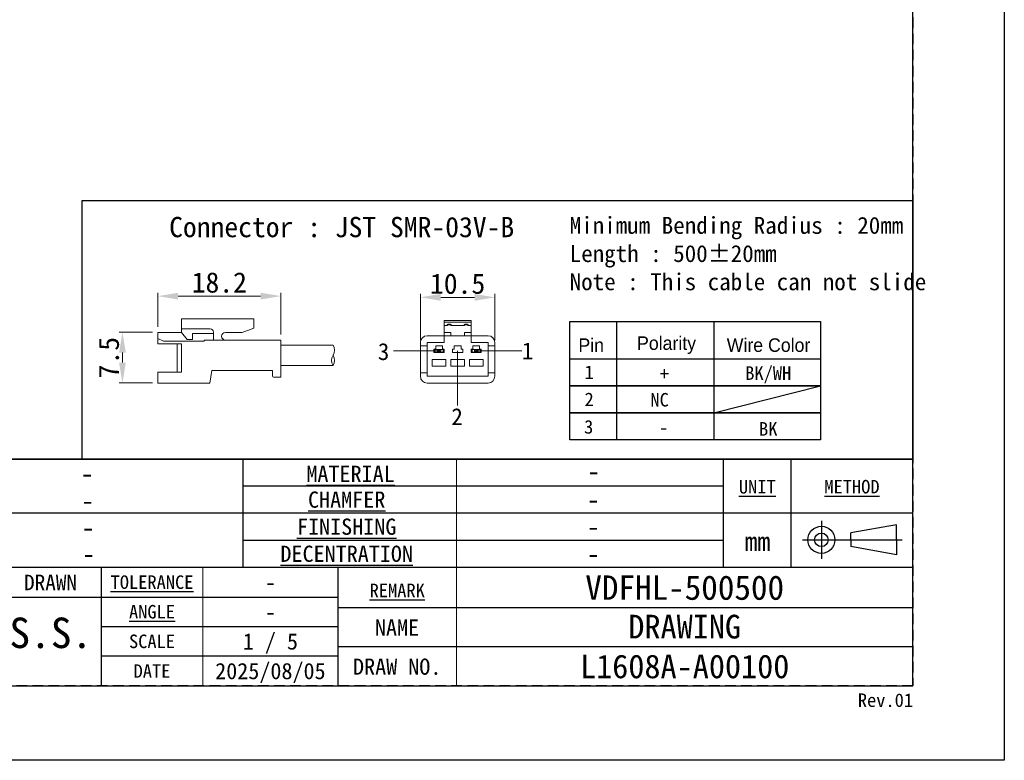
# Model space of a CAD drawing. Header units: millimetres. Extents: x 0 to 420, y 0 to 297.
# Tile 3 of 9: x 274 to 420, y 0 to 109. Entities that reach past the tile are written whole.
import ezdxf
from ezdxf.enums import TextEntityAlignment as Align

# ---------------------------------------------------------------- set-up
doc = ezdxf.new("R2010")
doc.units = ezdxf.units.MM
doc.header["$LTSCALE"] = 0.25
doc.linetypes.add('HIDDEN', pattern=[9.525, 6.35, -3.175])
for name, color, linetype, lineweight in [('CABLE 3P', 7, 'Continuous', 20), ('DIMENSION', 6, 'Continuous', 15), ('TXT1', 5, 'Continuous', 20)]:
    doc.layers.add(name, color=color, linetype=linetype, lineweight=lineweight)
doc.layers.add('FORM', color=252, linetype='Continuous')
doc.layers.add('PAPER', color=254, linetype='Continuous', plot=False)
doc.styles.add('(TNK)aSS', font='txt', dxfattribs={"width": 0.75, "oblique": 15, "height": 3.5})
doc.styles.get("Standard").update_dxf_attribs({"font": 'arial.ttf'})
doc.styles.add('takachi1', font='msgothic.ttc', dxfattribs={"height": 2.5})
doc.styles.add('VS Standard', font='msgothic.ttc', dxfattribs={"height": 3})
doc.styles.add('VS Standard(小)', font='msgothic.ttc', dxfattribs={"height": 2.4})
doc.dimstyles.new('TMIZO', dxfattribs={"dimscale": 0, "dimtxt": 3.5, "dimasz": 3, "dimexe": 0.5, "dimexo": 0.8, "dimgap": 0.5, "dimtad": 3, "dimtoh": 1, "dimdec": 1, "dimrnd": 0.005, "dimdsep": 46, "dimtxsty": '(TNK)aSS', "dimcen": 0, "dimclrd": 5, "dimclre": 5, "dimclrt": 5, "dimaunit": 1, "dimadec": 0, "dimazin": 2, "dimtfac": 1, "dimtdec": 1, "dimtmove": 0, "dimatfit": 3, "dimfxl": 1, "dimtzin": 0, "dimlwd": -1, "dimlwe": -1, "dimarcsym": 0})

# ---------------------------------------------------------------- blocks, each defined once
blk = doc.blocks.new('表題欄金物用_ver3.0')
at = {"layer": 'FORM', "color": 0}
for p, q in [((-11, 44.5), (-191, 44.5)), ((-110, 28.49), (-110, 44.5)), ((-39, 28.49), (-39, 44.5)), ((-29, 28.49), (-29, 44.5)), ((-11, 28.5), (-11, 44.5)), ((-39, 40.5), (-110, 40.5)), ((-110, 28.49), (-110, 40.5)), ((-11, 28.5), (-11, 40.5)), ((-39, 36.5), (-191, 36.5)), ((-11, 36.5), (-191, 36.5)), ((-24.54, 35.38), (-24.54, 29.78)), ((-13.42, 34.8), (-20.21, 33.59)), ((-20.21, 32.58), (-20.21, 33.59)), ((-13.42, 32.58), (-13.42, 34.8)), ((-39, 32.5), (-110, 32.5)), ((-27.34, 32.58), (-12.62, 32.58)), ((-20.21, 32.58), (-20.21, 31.57)), ((-13.42, 32.58), (-13.42, 30.35)), ((-13.42, 30.35), (-20.21, 31.57)), ((-11, 28.5), (-191, 28.5)), ((-131, 28.5), (-131, 11)), ((-96, 11), (-96, 28.5)), ((-11, 11), (-11, 28.5)), ((-191, 24.12), (-96, 24.12)), ((-131, 24.12), (-96, 24.12)), ((-96, 22.6), (-11, 22.6)), ((-131, 19.75), (-96, 19.75)), ((-96, 16.8), (-11, 16.8)), ((-96, 15.38), (-131, 15.38)), ((-191, 11), (-11, 11))]:
    blk.add_line(p, q, dxfattribs=at)
at = {"layer": 'FORM', "color": 0, "linetype": 'Continuous', "lineweight": 9}
for p, q in [((-78.5, 11), (-78.5, 44.5)), ((-116, 11), (-116, 28.5))]:
    blk.add_line(p, q, dxfattribs=at)
at = {"layer": 'FORM', "color": 0, "linetype": 'HIDDEN', "lineweight": 9}
blk.add_line((-78.5, 11), (-78.5, 28.5), dxfattribs=at)
at = {"layer": 'FORM', "color": 0}
for radius in [2, 1]:
    blk.add_circle((-24.54, 32.58), radius, dxfattribs=at)
at = {"layer": 'FORM', "color": 0, "attachment_point": 5}
for s, insert, char_height, width, style in [('{\\LMATERIAL}', (-94.15, 42.33), 2.4, 36.5, 'VS Standard(小)'), ('{\\LUNIT}', (-34.02, 40.41), 2, 20, 'VS Standard'), ('{\\LMETHOD}', (-20.02, 40.42), 2, 20, 'VS Standard'), ('{\\LCHAMFER}', (-94.72, 38.5), 2.4, 35, 'VS Standard(小)'), ('{\\LFINISHING}', (-94.72, 34.5), 2.4, 35, 'VS Standard(小)'), ('mm', (-34, 32.35), 2.8, 20, 'VS Standard'), ('{\\LDECENTRATION}', (-94.72, 30.5), 2.4, 35, 'VS Standard(小)'), ('{\\fＭＳ ゴシック|b0|i0|c128|p49;DRAWN}', (-138.5, 26.28), 2.3, 15, 'VS Standard'), ('{\\W1;\\LTOLERANCE}', (-123.5, 26.31), 2, 20, 'VS Standard(小)'), ('{\\LANGLE}', (-123.5, 21.94), 2, 14.9784, 'VS Standard(小)'), ('{\\fＭＳ ゴシック|b0|i0|c128|p49;NAME}', (-87.28, 19.61), 2.4, 15, 'VS Standard(小)'), ('SCALE', (-123.5, 17.56), 2, 15, 'VS Standard(小)'), ('{\\fＭＳ ゴシック|b0|i0|c128|p49;DRAW NO.}', (-87.25, 13.82), 2.4, 15, 'VS Standard(小)'), ('{\\fＭＳ ゴシック|b0|i0|c128|p49;DATE}', (-123.5, 13.19), 2, 15, 'VS Standard(小)')]:
    blk.add_mtext(s, dxfattribs=dict(at, insert=insert, char_height=char_height, width=width, style=style))
at = {"layer": 'FORM', "color": 0, "insert": (-87.25, 25.1), "char_height": 2, "width": 16, "attachment_point": 5, "line_spacing_factor": 0.8, "style": 'VS Standard'}
blk.add_mtext('\\pxsm0.9;{\\LREMARK}', dxfattribs=at)
at = {"layer": 'FORM', "color": 0}
for tag, height, style, p in [('処理(英語)', 2.8, 'VS Standard', (-133.24, 42.37)), ('材料', 2.8, 'VS Standard', (-58.21, 42.72)), ('処理(日本語)', 2.8, 'VS Standard', (-133.24, 38.37)), ('一般面取', 2.8, 'VS Standard', (-58.25, 38.53)), ('処理接点(英語)', 2.8, 'VS Standard', (-132.94, 34.42)), ('仕上', 2.8, 'VS Standard', (-58.25, 34.53)), ('処理接点(日本語)', 2.8, 'VS Standard', (-133, 30.5)), ('偏芯', 2.8, 'VS Standard', (-58.25, 30.53)), ('一般公差', 2.4, 'VS Standard(小)', (-106, 26.31)), ('適用（機種名）', 3.6, 'VS Standard', (-44.78, 25.6)), ('角度', 2.4, 'VS Standard(小)', (-106, 21.94)), ('NAME', 3.5, 'VS Standard', (-44.75, 19.65)), ('SCALE', 2.4, 'VS Standard(小)', (-106, 17.56)), ('DRAW_NO.', 3.5, 'VS Standard', (-44.75, 13.82)), ('DATE', 2.4, 'VS Standard(小)', (-106, 13.19))]:
    blk.add_attdef(tag, text='', height=height, dxfattribs=dict(at, style=style)).set_placement(p, align=Align.MIDDLE_CENTER)
at = {"layer": 'FORM', "color": 0, "style": 'VS Standard'}
for tag, p in [('APPROVED', (-182.5, 15.06)), ('CHECKED', (-167.5, 15.18)), ('DESIGNED', (-152.5, 15.09)), ('DRAWN', (-137.5, 15.23))]:
    blk.add_attdef(tag, text='', height=4.5, dxfattribs=at).set_placement(p, align=Align.BOTTOM_CENTER)
blk = doc.blocks.new('*D3')
at = {"layer": 'Defpoints', "color": 0}
for p in [(344.68, 68.41), (333.68, 61.24), (344.68, 61.24)]:
    blk.add_point(p, dxfattribs=at)
at = {"layer": 'DIMENSION', "color": 0}
for p, q in [((333.68, 62.04), (333.68, 68.91)), ((344.68, 62.04), (344.68, 68.91)), ((336.68, 68.41), (341.68, 68.41))]:
    blk.add_line(p, q, dxfattribs=at)
for points in [[(336.68, 68.91), (336.68, 67.91), (333.68, 68.41)], [(341.68, 67.91), (341.68, 68.91), (344.68, 68.41)]]:
    blk.add_solid(points, dxfattribs=at)
at = {"layer": 'DIMENSION', "color": 0, "insert": (339.18, 70.41), "char_height": 3, "attachment_point": 5, "style": 'VS Standard'}
blk.add_mtext('10.5', dxfattribs=at)
blk = doc.blocks.new('*D4')
at = {"layer": 'Defpoints', "color": 0}
for p in [(294.85, 63.25), (289.63, 55.76), (294.87, 55.76)]:
    blk.add_point(p, dxfattribs=at)
at = {"layer": 'DIMENSION', "color": 0}
for p, q in [((294.05, 63.25), (289.13, 63.25)), ((289.63, 60.25), (289.63, 58.76)), ((294.07, 55.76), (289.13, 55.76))]:
    blk.add_line(p, q, dxfattribs=at)
for points in [[(290.13, 60.25), (289.13, 60.25), (289.63, 63.25)], [(289.13, 58.76), (290.13, 58.76), (289.63, 55.76)]]:
    blk.add_solid(points, dxfattribs=at)
at = {"layer": 'DIMENSION', "color": 0, "insert": (287.63, 59.5), "char_height": 3, "attachment_point": 5, "rotation": 90, "style": 'VS Standard'}
blk.add_mtext('7.5', dxfattribs=at)
blk = doc.blocks.new('*D5')
at = {"layer": 'Defpoints', "color": 0}
for p in [(313.06, 68.59), (294.85, 63.23), (313.06, 62.11)]:
    blk.add_point(p, dxfattribs=at)
at = {"layer": 'DIMENSION', "color": 0}
for p, q in [((294.85, 64.03), (294.85, 69.09)), ((297.85, 68.59), (310.06, 68.59)), ((313.06, 62.91), (313.06, 69.09))]:
    blk.add_line(p, q, dxfattribs=at)
for points in [[(297.85, 69.09), (297.85, 68.09), (294.85, 68.59)], [(310.06, 68.09), (310.06, 69.09), (313.06, 68.59)]]:
    blk.add_solid(points, dxfattribs=at)
at = {"layer": 'DIMENSION', "color": 0, "insert": (303.95, 70.59), "char_height": 3, "attachment_point": 5, "style": 'VS Standard'}
blk.add_mtext('18.2', dxfattribs=at)

msp = doc.modelspace()

# ---------------------------------------------------------------- linework, layer by layer
msp.add_line((131.5, 11), (406.5, 11))
at = {"layer": 'CABLE 3P'}
for p, q in [((298.3742, 65.2286), (309.0742, 65.2286)), ((298.3742, 63.2286), (298.3742, 65.2286)), ((298.3742, 65.2286), (309.0742, 65.2286)), ((298.3742, 63.2286), (298.3742, 65.2286)), ((309.0742, 63.8332), (309.0742, 65.2286)), ((341.1842, 64.9881), (337.1842, 64.9881)), ((337.1842, 64.9881), (337.1842, 64.7589)), ((341.1842, 64.7589), (337.1842, 64.7589)), ((337.1842, 64.7589), (337.1842, 64.2381)), ((337.6842, 64.2381), (337.1842, 64.2381)), ((337.1842, 64.2381), (337.1842, 63.2381)), ((337.5842, 64.2381), (337.5842, 64.2472)), ((337.7842, 64.4381), (337.6842, 64.3381)), ((337.6842, 64.3381), (337.6842, 64.2381)), ((338.1842, 64.3381), (337.6842, 64.3381)), ((337.7842, 64.4472), (337.7842, 64.4381)), ((337.7842, 64.4472), (338.0842, 64.4472)), ((337.7842, 64.4381), (338.0842, 64.4381)), ((338.0842, 64.4472), (338.0842, 64.4381)), ((338.0842, 64.4381), (338.1842, 64.3381)), ((338.1842, 64.3381), (338.1842, 64.2381)), ((340.1842, 64.2381), (338.1842, 64.2381)), ((338.2842, 64.2472), (338.2842, 64.2381)), ((340.0842, 64.2381), (340.0842, 64.2472)), ((340.2842, 64.4381), (340.1842, 64.3381)), ((340.1842, 64.3381), (340.1842, 64.2381)), ((340.6842, 64.3381), (340.1842, 64.3381)), ((340.2842, 64.4472), (340.2842, 64.4381)), ((340.2842, 64.4472), (340.5842, 64.4472)), ((340.2842, 64.4381), (340.5842, 64.4381)), ((340.5842, 64.4472), (340.5842, 64.4381)), ((340.5842, 64.4381), (340.6842, 64.3381)), ((340.6842, 64.3381), (340.6842, 64.2381)), ((341.1842, 64.2381), (340.6842, 64.2381)), ((340.7842, 64.2472), (340.7842, 64.2381)), ((341.1842, 64.9881), (341.1842, 64.7589)), ((341.1842, 64.7589), (341.1842, 64.2381)), ((341.1842, 64.2381), (341.1842, 63.2381)), ((294.851, 61.5416), (294.851, 63.2286)), ((294.851, 63.2286), (298.3742, 63.2286)), ((294.851, 61.5416), (294.851, 63.2286)), ((294.851, 63.2286), (298.3742, 63.2286)), ((298.3742, 63.7579), (302.6074, 63.7579)), ((298.3742, 63.7579), (302.6074, 63.7579)), ((299.2077, 62.1759), (298.3742, 63.2286)), ((299.2077, 62.1759), (298.3742, 63.2286)), ((299.9722, 62.1759), (299.9722, 63.0478)), ((299.9722, 63.0478), (303.0974, 63.0478)), ((299.9722, 62.1759), (299.9722, 63.0478)), ((299.9722, 63.0478), (303.0974, 63.0478)), ((303.0974, 62.1005), (303.0974, 63.2545)), ((303.0974, 62.1005), (303.0974, 63.2545)), ((304.8476, 63.2286), (307.3459, 63.2286)), ((304.8476, 63.2286), (307.3459, 63.2286)), ((309.0742, 63.8332), (307.3459, 63.2286)), ((309.0742, 63.8332), (307.3459, 63.2286)), ((334.6842, 62.7381), (337.1842, 62.7381)), ((338.1842, 63.2381), (337.1842, 63.2381)), ((337.1842, 63.2381), (337.1842, 62.7381)), ((337.1842, 62.7381), (337.1842, 61.7381)), ((338.1842, 62.7381), (337.1842, 62.7381)), ((338.1842, 63.2381), (338.1842, 62.7381)), ((340.1842, 62.7381), (338.1842, 62.7381)), ((341.1842, 63.2381), (340.1842, 63.2381)), ((340.1842, 63.2381), (340.1842, 62.7381)), ((341.1842, 62.7381), (340.1842, 62.7381)), ((341.1842, 63.2381), (341.1842, 62.7381)), ((341.1842, 61.7381), (341.1842, 62.7381)), ((341.1842, 62.7381), (343.6842, 62.7381)), ((295.6899, 61.9515), (294.851, 62.3427)), ((295.6899, 61.9515), (294.851, 62.3427)), ((294.851, 61.5416), (298.3742, 61.5416)), ((294.851, 61.5416), (298.3742, 61.5416)), ((295.6899, 61.9515), (301.711, 61.9515)), ((295.6899, 61.9515), (301.711, 61.9515)), ((297.7218, 57.3496), (297.7218, 61.5416)), ((297.7218, 57.3496), (297.7218, 61.5416)), ((298.3742, 57.3496), (298.3742, 61.5416)), ((298.3742, 57.3496), (298.3742, 61.5416)), ((299.2077, 62.1759), (299.9722, 62.1759)), ((299.2077, 62.1759), (299.9722, 62.1759)), ((304.8476, 62.1005), (301.711, 62.1005)), ((301.711, 61.9515), (301.711, 62.1005)), ((304.8476, 62.1005), (301.711, 62.1005)), ((301.711, 61.9515), (301.711, 62.1005)), ((304.8476, 62.1005), (313.051, 62.1005)), ((304.8476, 62.1005), (313.051, 62.1005)), ((313.051, 56.6005), (313.051, 62.1005)), ((313.051, 56.6005), (313.051, 62.1005)), ((320.7651, 61.3505), (313.051, 61.3505)), ((333.6842, 61.7381), (333.6842, 61.2381)), ((334.6842, 61.2381), (333.6842, 61.2381)), ((333.6842, 61.2381), (333.6842, 57.2381)), ((334.6842, 61.7381), (334.6842, 61.2381)), ((337.1842, 61.7381), (334.6842, 61.7381)), ((334.6842, 61.2381), (334.6842, 57.2381)), ((336.9342, 61.2381), (335.9342, 61.2381)), ((335.9342, 61.2381), (335.9342, 60.7381)), ((336.9342, 60.7381), (336.9342, 61.2381)), ((338.6842, 61.2381), (338.6842, 60.7381)), ((339.6842, 61.2381), (338.6842, 61.2381)), ((339.6842, 60.7381), (339.6842, 61.2381)), ((343.6842, 61.7381), (341.1842, 61.7381)), ((342.4342, 61.2381), (341.4342, 61.2381)), ((341.4342, 61.2381), (341.4342, 60.7381)), ((342.4342, 60.7381), (342.4342, 61.2381)), ((343.6842, 61.2381), (343.6842, 61.7381)), ((344.6842, 61.2381), (343.6842, 61.2381)), ((343.6842, 57.2381), (343.6842, 61.2381)), ((344.6842, 61.7381), (344.6842, 61.2381)), ((344.6842, 57.2381), (344.6842, 61.2381)), ((335.9342, 60.7381), (335.6842, 60.7381)), ((335.6842, 60.7381), (335.6842, 60.2381)), ((335.6842, 60.2381), (337.1842, 60.2381)), ((335.8092, 60.2881), (335.8092, 60.6881)), ((335.8092, 60.6881), (336.2842, 60.6881)), ((336.2842, 60.2881), (335.8092, 60.2881)), ((336.2842, 60.6881), (336.1842, 60.5881)), ((336.3842, 60.5881), (336.1842, 60.5881)), ((336.1842, 60.3881), (336.1842, 60.5881)), ((336.1842, 60.3881), (336.3842, 60.3881)), ((336.1842, 60.3881), (336.2842, 60.2881)), ((336.2842, 60.6881), (336.4342, 60.6881)), ((336.4342, 60.2881), (336.2842, 60.2881)), ((336.4342, 60.6644), (336.3842, 60.5881)), ((336.3842, 60.5881), (336.3842, 60.3881)), ((336.3842, 60.3881), (336.4342, 60.3118)), ((336.4342, 60.6881), (336.4342, 60.6644)), ((336.4342, 60.6881), (336.5842, 60.6881)), ((336.4842, 60.5881), (336.4342, 60.6644)), ((336.4342, 60.3118), (336.4842, 60.3881)), ((336.4342, 60.3118), (336.4342, 60.2881)), ((336.5842, 60.2881), (336.4342, 60.2881)), ((336.4842, 60.3881), (336.4842, 60.5881)), ((336.6842, 60.5881), (336.4842, 60.5881)), ((336.4842, 60.3881), (336.6842, 60.3881)), ((336.6842, 60.5881), (336.5842, 60.6881)), ((336.5842, 60.6881), (337.0592, 60.6881)), ((336.5842, 60.2881), (336.6842, 60.3881)), ((337.0592, 60.2881), (336.5842, 60.2881)), ((336.6842, 60.5881), (336.6842, 60.3881)), ((337.1842, 60.7381), (336.9342, 60.7381)), ((337.0592, 60.6881), (337.0592, 60.2881)), ((337.1842, 60.2381), (337.1842, 60.7381)), ((338.4342, 60.7381), (338.4342, 60.2381)), ((338.6842, 60.7381), (338.4342, 60.7381)), ((338.4342, 60.2381), (339.9342, 60.2381)), ((339.9342, 60.7381), (339.6842, 60.7381)), ((339.9342, 60.2381), (339.9342, 60.7381)), ((341.4342, 60.7381), (341.1842, 60.7381)), ((341.1842, 60.7381), (341.1842, 60.2381)), ((341.1842, 60.2381), (342.6842, 60.2381)), ((341.3092, 60.2881), (341.3092, 60.6881)), ((341.3092, 60.6881), (341.7842, 60.6881)), ((341.7842, 60.2881), (341.3092, 60.2881)), ((341.7842, 60.6881), (341.6842, 60.5881)), ((341.8842, 60.5881), (341.6842, 60.5881)), ((341.6842, 60.3881), (341.6842, 60.5881)), ((341.6842, 60.3881), (341.8842, 60.3881)), ((341.6842, 60.3881), (341.7842, 60.2881)), ((341.7842, 60.6881), (341.9342, 60.6881)), ((341.9342, 60.2881), (341.7842, 60.2881)), ((341.9342, 60.6644), (341.8842, 60.5881)), ((341.8842, 60.5881), (341.8842, 60.3881)), ((341.8842, 60.3881), (341.9342, 60.3118)), ((341.9342, 60.6881), (341.9342, 60.6644)), ((341.9342, 60.6881), (342.0842, 60.6881)), ((341.9842, 60.5881), (341.9342, 60.6644)), ((341.9342, 60.3118), (341.9842, 60.3881)), ((341.9342, 60.3118), (341.9342, 60.2881)), ((342.0842, 60.2881), (341.9342, 60.2881)), ((341.9842, 60.3881), (341.9842, 60.5881)), ((342.1842, 60.5881), (341.9842, 60.5881)), ((341.9842, 60.3881), (342.1842, 60.3881)), ((342.1842, 60.5881), (342.0842, 60.6881)), ((342.0842, 60.6881), (342.5592, 60.6881)), ((342.0842, 60.2881), (342.1842, 60.3881)), ((342.5592, 60.2881), (342.0842, 60.2881)), ((342.1842, 60.5881), (342.1842, 60.3881)), ((342.6842, 60.7381), (342.4342, 60.7381)), ((342.5592, 60.6881), (342.5592, 60.2881)), ((342.6842, 60.2381), (342.6842, 60.7381)), ((320.7651, 58.3505), (313.051, 58.3505)), ((337.4342, 59.2381), (335.4342, 59.2381)), ((335.4342, 59.2381), (335.4342, 58.2381)), ((335.4342, 58.2381), (337.4342, 58.2381)), ((337.4342, 58.2381), (337.4342, 59.2381)), ((340.1842, 59.2381), (338.1842, 59.2381)), ((338.1842, 59.2381), (338.1842, 58.2381)), ((338.1842, 58.2381), (340.1842, 58.2381)), ((340.1842, 58.2381), (340.1842, 59.2381)), ((340.9342, 59.2381), (340.9342, 58.2381)), ((342.9342, 59.2381), (340.9342, 59.2381)), ((340.9342, 58.2381), (342.9342, 58.2381)), ((342.9342, 58.2381), (342.9342, 59.2381)), ((294.851, 55.7286), (294.851, 57.3496)), ((294.851, 57.3496), (298.3742, 57.3496)), ((294.851, 55.7286), (294.851, 57.3496)), ((294.851, 57.3496), (298.3742, 57.3496)), ((302.851, 57.6005), (302.551, 55.7286)), ((302.851, 57.6005), (311.7959, 57.6005)), ((302.851, 57.6005), (311.7959, 57.6005)), ((311.7959, 56.9005), (311.7959, 57.6005)), ((311.7959, 56.9005), (311.7959, 57.6005)), ((333.6842, 57.2381), (334.6842, 57.2381)), ((333.6842, 57.2381), (333.6842, 56.7381)), ((334.6842, 57.2381), (334.6842, 56.7381)), ((343.6842, 57.2381), (344.6842, 57.2381)), ((343.6842, 56.7381), (343.6842, 57.2381)), ((344.6842, 57.2381), (344.6842, 56.7381)), ((294.851, 55.7286), (302.551, 55.7286)), ((294.851, 55.7286), (302.551, 55.7286)), ((312.0959, 56.6005), (313.051, 56.6005)), ((312.0959, 56.6005), (313.051, 56.6005)), ((334.6842, 56.7381), (343.6842, 56.7381)), ((334.6842, 55.7381), (343.6842, 55.7381))]:
    msp.add_line(p, q, dxfattribs=at)
for centre, radius, start, end in [((337.7842, 64.2472), 0.2, 90, 180), ((337.5886, 64.3428), 0.0958, 267.402573, 357.142919), ((338.0842, 64.2472), 0.2, 0, 90), ((338.2799, 64.3428), 0.0958, 182.857163, 272.597478), ((340.2842, 64.2472), 0.2, 90, 180), ((340.0886, 64.3428), 0.0958, 267.402651, 357.142841), ((340.5842, 64.2472), 0.2, 0, 90), ((340.7799, 64.3428), 0.0958, 182.857274, 272.597233), ((302.5939, 63.2545), 0.5035, 0, 91.535232), ((302.5939, 63.2545), 0.5035, 0, 91.535232), ((304.8476, 62.6646), 0.5641, 90, 270), ((304.8476, 62.6646), 0.5641, 90, 270), ((334.6842, 61.7381), 1, 90, 180), ((343.6842, 61.7381), 1, 0, 90), ((319.5651, 60.6005), 1.4151, 327.994617, 32.005383), ((321.9651, 59.1005), 1.4151, 147.994617, 212.005383), ((319.5651, 59.1005), 1.4151, 327.994617, 32.005383), ((312.0959, 56.9005), 0.3, 180, 270), ((312.0959, 56.9005), 0.3, 180, 270), ((334.6842, 56.7381), 1, 180, 270), ((343.6842, 56.7381), 1, 270, 0)]:
    msp.add_arc(centre, radius, start, end, dxfattribs=at)
at = {"layer": 'DIMENSION'}
for p, q in [((336.3144, 60.4881), (329.6761, 60.4881)), ((339.1569, 60.5211), (339.1569, 52.4052)), ((348.6881, 60.4881), (342.0498, 60.4881))]:
    msp.add_line(p, q, dxfattribs=at)
at = {"layer": 'FORM'}
for p, q in [((406.5, 44.5), (406.5, 286)), ((355.7445, 64.8645), (392.8359, 64.8645)), ((355.7445, 59.3383), (355.7445, 64.8645)), ((362.6812, 64.8645), (362.6812, 47.3383)), ((377.0331, 64.8645), (377.0331, 47.3383)), ((392.8359, 64.8645), (392.8359, 47.3383)), ((377.0331, 51.3383), (392.8359, 55.3383)), ((226.5, 44.5), (406.5, 44.5))]:
    msp.add_line(p, q, dxfattribs=at)
at = {"layer": 'FORM', "linetype": 'HIDDEN'}
msp.add_lwpolyline([(13.5, 286), (406.5, 286), (406.5, 11), (13.5, 11)], close=True, dxfattribs=at)
at = {"layer": 'FORM'}
msp.add_lwpolyline([(283.6918, 82.708), (406.5, 82.708), (406.5, 44.5), (283.6918, 44.5)], close=True, dxfattribs=at)
for points in [[(392.8359, 55.3383), (355.7445, 55.3383), (355.7445, 59.3383), (392.8359, 59.3383)], [(392.8359, 51.3383), (355.7445, 51.3383), (355.7445, 55.3383), (392.8359, 55.3383)], [(392.8359, 47.3383), (355.7445, 47.3383), (355.7445, 51.3383), (392.8359, 51.3383)]]:
    msp.add_lwpolyline(points, dxfattribs=at)
at = {"layer": 'PAPER'}
msp.add_lwpolyline([(0, 297), (420, 297), (420, 0), (0, 0)], close=True, dxfattribs=at)

# ---------------------------------------------------------------- block references
ref = msp.add_blockref('表題欄金物用_ver3.0', (417.5, 0))
ref.add_attrib('処理(英語)', '-', dxfattribs={"layer": 'FORM', "color": 0, "height": 2.8, "style": 'VS Standard'}).set_placement((284.4134, 42.3698), align=Align.MIDDLE_CENTER)
ref.add_attrib('処理(日本語)', '-', dxfattribs={"layer": 'FORM', "color": 0, "height": 2.8, "style": 'VS Standard'}).set_placement((284.5047, 38.373), align=Align.MIDDLE_CENTER)
ref.add_attrib('処理接点(英語)', '-', dxfattribs={"layer": 'FORM', "color": 0, "height": 2.8, "style": 'VS Standard'}).set_placement((284.5626, 34.4188), align=Align.MIDDLE_CENTER)
ref.add_attrib('処理接点(日本語)', '-', dxfattribs={"layer": 'FORM', "color": 0, "height": 2.8, "style": 'VS Standard'}).set_placement((284.6264, 30.5), align=Align.MIDDLE_CENTER)
ref.add_attrib('材料', '-', dxfattribs={"layer": 'FORM', "color": 0, "height": 2.8, "style": 'VS Standard'}).set_placement((359.2888, 42.7156), align=Align.MIDDLE_CENTER)
ref.add_attrib('一般面取', '-', dxfattribs={"layer": 'FORM', "color": 0, "height": 2.8, "style": 'VS Standard'}).set_placement((359.2519, 38.5265), align=Align.MIDDLE_CENTER)
ref.add_attrib('仕上', '-', dxfattribs={"layer": 'FORM', "color": 0, "height": 2.8, "style": 'VS Standard'}).set_placement((359.2519, 34.5265), align=Align.MIDDLE_CENTER)
ref.add_attrib('偏芯', '-', dxfattribs={"layer": 'FORM', "color": 0, "height": 2.8, "style": 'VS Standard'}).set_placement((359.2519, 30.5265), align=Align.MIDDLE_CENTER)
ref.add_attrib('一般公差', '-', dxfattribs={"layer": 'FORM', "color": 0, "height": 2.4, "style": 'VS Standard(小)'}).set_placement((311.5, 26.3125), align=Align.MIDDLE_CENTER)
ref.add_attrib('角度', '-', dxfattribs={"layer": 'FORM', "color": 0, "height": 2.4, "style": 'VS Standard(小)'}).set_placement((311.5, 21.9375), align=Align.MIDDLE_CENTER)
ref.add_attrib('SCALE', '1 / 5', dxfattribs={"layer": 'FORM', "color": 0, "height": 2.4, "style": 'VS Standard(小)'}).set_placement((311.5, 17.5625), align=Align.MIDDLE_CENTER)
ref.add_attrib('DATE', '2025/08/05', dxfattribs={"layer": 'FORM', "color": 0, "height": 2.4, "style": 'VS Standard(小)'}).set_placement((311.5, 13.1875), align=Align.MIDDLE_CENTER)
ref.add_attrib('適用（機種名）', 'VDFHL-500500', dxfattribs={"layer": 'FORM', "color": 0, "height": 3.6, "style": 'VS Standard'}).set_placement((372.75, 25.5168), align=Align.MIDDLE_CENTER)
ref.add_attrib('NAME', 'DRAWING', dxfattribs={"layer": 'FORM', "color": 0, "height": 3.5, "style": 'VS Standard'}).set_placement((372.75, 19.7539), align=Align.MIDDLE_CENTER)
ref.add_attrib('DRAW_NO.', 'L1608A-A00100', dxfattribs={"layer": 'FORM', "color": 0, "height": 3.5, "style": 'VS Standard'}).set_placement((372.75, 13.8776), align=Align.MIDDLE_CENTER)
ref.add_attrib('DRAWN', 'S.S.', dxfattribs={"layer": 'FORM', "color": 0, "height": 4.5, "style": 'VS Standard'}).set_placement((279.0401, 15.235), align=Align.BOTTOM_CENTER)

# ---------------------------------------------------------------- texts
at = {"layer": 'DIMENSION', "style": 'takachi1'}
for s, p in [('3', (327.3825, 59.1471)), ('1', (348.6881, 59.2499)), ('2', (338.2512, 49.5275))]:
    msp.add_text(s, height=2.5, dxfattribs=at).set_placement(p)
at = {"layer": 'FORM', "insert": (398.3463, 9.8834), "char_height": 2, "attachment_point": 1, "style": 'VS Standard'}
msp.add_mtext_dynamic_manual_height_columns('Rev.01', width=8.153668, gutter_width=15, heights=[-2], dxfattribs=at)
at = {"layer": 'TXT1', "style": 'takachi1'}
msp.add_text('NC', height=2, dxfattribs=at).set_placement((367.6796, 52.279))
at = {"layer": 'TXT1', "attachment_point": 1, "style": 'VS Standard'}
for s, insert, char_height, width in [('Connector : JST SMR-03V-B', (296.5299, 80.2957), 3, 49.429299), ('Minimum Bending Radius : 20mm\\PLength : 500%%p20mm\\PNote : This cable can not slide', (355.7445, 80.2957), 2.5, 61.656869)]:
    msp.add_mtext(s, dxfattribs=dict(at, insert=insert, char_height=char_height, width=width))
at = {"layer": 'TXT1', "char_height": 2, "attachment_point": 5}
for s, insert, width in [('\\fMS PGothic|b0|i0|c128|p50;Pin', (358.9244, 61.3383), 8), ('\\fMS PGothic|b0|i0|c128|p50;Polarity', (370.0663, 61.3383), 28), ('\\fMS PGothic|b0|i0|c128|p50;Wire Color', (385.1448, 61.3383), 32), ('\\fＭＳ ゴシック|b0|i0;1', (358.6275, 57.3383), 8), ('\\fMS Gothic|b0|i0|c128|p49;+', (369.7466, 57.1414), 28), ('\\fMS Gothic|b0|i0|c128|p49;BK/WH', (385.1019, 56.9705), 32), ('\\fＭＳ ゴシック|b0|i0;2', (358.6275, 53.3383), 8), ('\\fＭＳ ゴシック|b0|i0;3\\P', (358.5559, 49.2535), 8), ('\\fMS Gothic|b0|i0|c128|p49;BK', (385.1019, 48.9705), 32), ('\\fMS Gothic|b0|i0|c128|p49;-', (369.6584, 49.1928), 28)]:
    msp.add_mtext(s, dxfattribs=dict(at, insert=insert, width=width))

# ---------------------------------------------------------------- dimensions: what is measured, and where the dimension line sits
at = {"layer": 'DIMENSION'}
dim = msp.add_linear_dim(base=(313.0551, 68.5866), p1=(294.8527, 63.2314), p2=(313.0551, 62.1057), dimstyle='TMIZO', override={"dimscale": 1, "dimtoh": 0, "dimtxsty": 'VS Standard', "dimclrd": 0, "dimclre": 0, "dimclrt": 0}, dxfattribs=at)
dim.commit()
dim.dimension.update_dxf_attribs({"geometry": '*D5', "text_midpoint": (303.9539, 70.5872)})
dim = msp.add_linear_dim(base=(344.684, 68.4118), p1=(333.6779, 61.2403), p2=(344.684, 61.2413), text='10.5', dimstyle='TMIZO', override={"dimscale": 1, "dimtoh": 0, "dimtxsty": 'VS Standard', "dimclrd": 0, "dimclre": 0, "dimclrt": 0}, dxfattribs=at)
dim.commit()
dim.dimension.update_dxf_attribs({"geometry": '*D3', "text_midpoint": (339.1809, 70.4123)})
dim = msp.add_linear_dim(base=(289.6295, 55.7582), p1=(294.8484, 63.2509), p2=(294.8721, 55.7582), angle=90, dimstyle='TMIZO', override={"dimscale": 1, "dimtoh": 0, "dimtxsty": 'VS Standard', "dimclrd": 0, "dimclre": 0, "dimclrt": 0}, dxfattribs=at)
dim.commit()
dim.dimension.update_dxf_attribs({"geometry": '*D4', "text_midpoint": (287.6289, 59.5046)})

doc.saveas('drawing.dxf')
